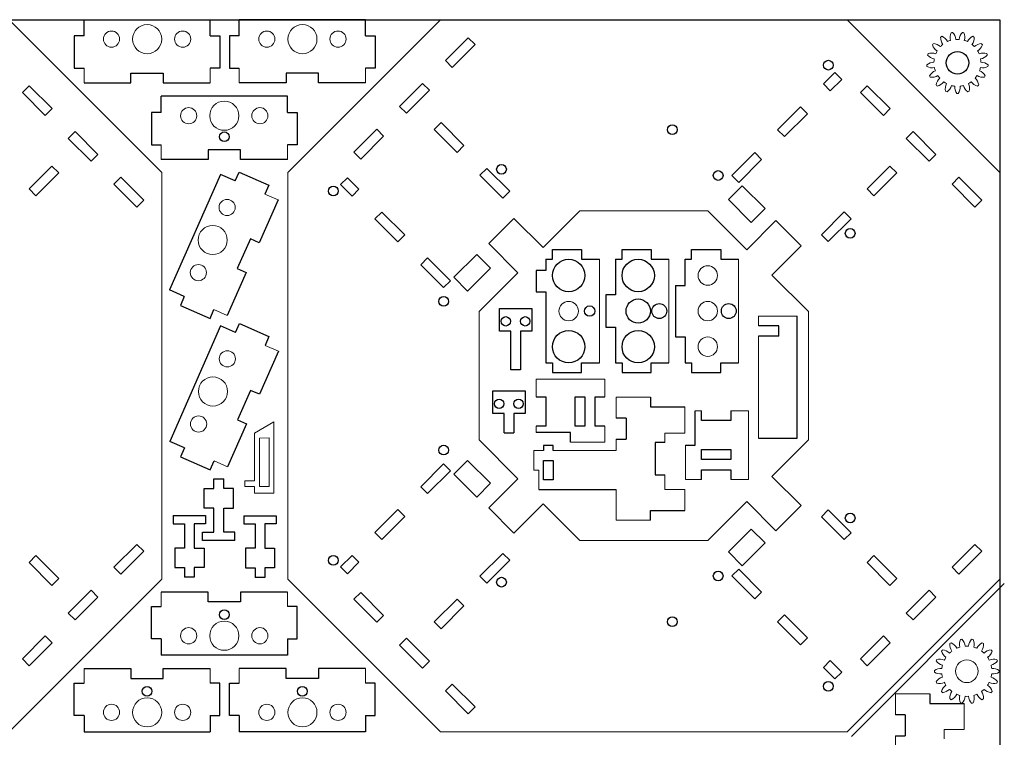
# Model space of a CAD drawing. Header units: millimetres. Extents: x 0 to 1180, y 0 to 381.
# Tile 3 of 6: x 176 to 480, y 157 to 379. Entities that reach past the tile are written whole.
import ezdxf

# ---------------------------------------------------------------- set-up
doc = ezdxf.new("R2010")
doc.units = ezdxf.units.MM

msp = doc.modelspace()

# ---------------------------------------------------------------- linework, layer by layer
for p, q in [((0, 379), (479, 379)), ((196, 379), (235, 379)), ((196, 374), (196, 379)), ((235, 374), (235, 379)), ((283, 379), (244, 379)), ((244, 374), (244, 379)), ((283, 374), (283, 379)), ((479, 379), (479, 0)), ((193, 374), (193, 364)), ((196, 374), (193, 374)), ((235, 374), (238, 374)), ((238, 374), (238, 364)), ((241, 374), (241, 364)), ((244, 374), (241, 374)), ((283, 374), (286, 374)), ((286, 374), (286, 364)), ((307.69, 366.37), (314.76, 373.44)), ((309.82, 364.25), (316.89, 371.32)), ((314.76, 373.44), (316.89, 371.32)), ((309.82, 364.25), (307.69, 366.37)), ((193, 364), (196, 364)), ((210.5, 359.5), (210.5, 362.5)), ((210.5, 362.5), (220.5, 362.5)), ((220.5, 362.5), (220.5, 359.5)), ((238, 364), (235, 364)), ((241, 364), (244, 364)), ((268.5, 362.5), (258.5, 362.5)), ((258.5, 362.5), (258.5, 359.5)), ((268.5, 359.5), (268.5, 362.5)), ((286, 364), (283, 364)), ((428.04, 362.69), (424.51, 359.16)), ((430.16, 360.57), (428.04, 362.69)), ((196, 359.5), (210.5, 359.5)), ((220.5, 359.5), (235, 359.5)), ((258.5, 359.5), (244, 359.5)), ((283, 359.5), (268.5, 359.5)), ((293.55, 352.23), (300.62, 359.3)), ((300.62, 359.3), (302.74, 357.18)), ((424.51, 359.16), (426.63, 357.03)), ((426.63, 357.03), (430.16, 360.57)), ((176.96, 356.47), (179.08, 358.59)), ((176.96, 356.47), (184.03, 349.4)), ((179.08, 358.59), (186.16, 351.52)), ((295.67, 350.11), (302.74, 357.18)), ((435.96, 356.47), (438.08, 358.59)), ((435.96, 356.47), (443.03, 349.4)), ((438.08, 358.59), (445.16, 351.52)), ((258.85, 355.33), (219.85, 355.33)), ((219.85, 350.33), (219.85, 355.33)), ((258.85, 350.33), (258.85, 355.33)), ((186.16, 351.52), (184.03, 349.4)), ((216.85, 350.33), (216.85, 340.33)), ((219.85, 350.33), (216.85, 350.33)), ((258.85, 350.33), (261.85, 350.33)), ((261.85, 350.33), (261.85, 340.33)), ((295.67, 350.11), (293.55, 352.23)), ((417.44, 352.09), (410.37, 345.01)), ((412.49, 342.89), (419.56, 349.96)), ((419.56, 349.96), (417.44, 352.09)), ((445.16, 351.52), (443.03, 349.4)), ((304.23, 345.08), (306.35, 347.21)), ((306.35, 347.21), (313.42, 340.13)), ((191.11, 342.33), (193.23, 344.45)), ((193.23, 344.45), (200.3, 337.38)), ((279.41, 338.08), (286.48, 345.16)), ((286.48, 345.16), (288.6, 343.03)), ((311.3, 338.01), (304.23, 345.08)), ((410.37, 345.01), (412.49, 342.89)), ((450.11, 342.33), (452.23, 344.45)), ((452.23, 344.45), (459.3, 337.38)), ((191.11, 342.33), (198.18, 335.26)), ((281.53, 335.96), (288.6, 343.03)), ((450.11, 342.33), (457.18, 335.26)), ((216.85, 340.33), (219.85, 340.33)), ((244.35, 338.83), (234.35, 338.83)), ((234.35, 338.83), (234.35, 335.83)), ((244.35, 335.83), (244.35, 338.83)), ((261.85, 340.33), (258.85, 340.33)), ((281.53, 335.96), (279.41, 338.08)), ((313.42, 340.13), (311.3, 338.01)), ((403.29, 337.94), (396.22, 330.87)), ((405.42, 335.82), (403.29, 337.94)), ((200.3, 337.38), (198.18, 335.26)), ((234.35, 335.83), (219.85, 335.83)), ((258.85, 335.83), (244.35, 335.83)), ((398.34, 328.75), (405.42, 335.82)), ((459.3, 337.38), (457.18, 335.26)), ((179.01, 326.7), (186.08, 333.77)), ((186.08, 333.77), (188.21, 331.65)), ((242.74, 329.17), (243.95, 331.92)), ((243.95, 331.92), (253.1, 327.88)), ((318.37, 330.94), (320.49, 333.06)), ((320.49, 333.06), (327.56, 325.99)), ((438.01, 326.7), (445.08, 333.77)), ((445.08, 333.77), (447.21, 331.65)), ((188.21, 331.65), (181.13, 324.58)), ((205.25, 328.18), (207.37, 330.31)), ((207.37, 330.31), (214.44, 323.24)), ((238.16, 331.19), (222.43, 295.51)), ((242.74, 329.17), (238.16, 331.19)), ((277.43, 330.16), (275.31, 328.04)), ((280.97, 326.63), (277.43, 330.16)), ((325.44, 323.87), (318.37, 330.94)), ((396.22, 330.87), (398.34, 328.75)), ((447.21, 331.65), (440.13, 324.58)), ((464.25, 328.18), (466.37, 330.31)), ((466.37, 330.31), (473.44, 323.24)), ((181.13, 324.58), (179.01, 326.7)), ((205.25, 328.18), (212.32, 321.11)), ((253.1, 327.88), (251.89, 325.14)), ((275.31, 328.04), (278.84, 324.51)), ((278.84, 324.51), (280.97, 326.63)), ((327.56, 325.99), (325.44, 323.87)), ((395.16, 323.45), (399.41, 327.69)), ((399.41, 327.69), (406.48, 320.62)), ((440.13, 324.58), (438.01, 326.7)), ((464.25, 328.18), (471.32, 321.11)), ((214.44, 323.24), (212.32, 321.11)), ((256, 323.32), (250.15, 310.06)), ((402.23, 316.38), (395.16, 323.45)), ((473.44, 323.24), (471.32, 321.11)), ((288.04, 319.56), (285.91, 317.44)), ((295.11, 312.49), (288.04, 319.56)), ((406.48, 320.62), (402.23, 316.38)), ((423.87, 312.56), (430.94, 319.63)), ((430.94, 319.63), (433.06, 317.51)), ((285.91, 317.44), (292.99, 310.37)), ((321.09, 309.84), (328.87, 317.61)), ((337.89, 308.6), (328.87, 317.61)), ((400.82, 307.89), (409.84, 316.91)), ((409.84, 316.91), (417.61, 309.13)), ((433.06, 317.51), (425.99, 310.44)), ((247.41, 311.27), (243.37, 302.12)), ((250.15, 310.06), (247.41, 311.27)), ((292.99, 310.37), (295.11, 312.49)), ((425.99, 310.44), (423.87, 312.56)), ((330.11, 300.82), (321.09, 309.84)), ((340.77, 304.97), (340.77, 307.97)), ((340.77, 307.97), (349.77, 307.97)), ((349.77, 307.97), (349.77, 304.97)), ((362.27, 304.97), (362.27, 307.97)), ((362.27, 307.97), (371.27, 307.97)), ((371.27, 307.97), (371.27, 304.97)), ((383.77, 304.97), (383.77, 307.97)), ((383.77, 307.97), (392.77, 307.97)), ((392.77, 307.97), (392.77, 304.97)), ((408.6, 300.11), (417.61, 309.13)), ((302.18, 305.42), (300.06, 303.29)), ((309.25, 298.34), (302.18, 305.42)), ((310.31, 299.41), (317.38, 306.48)), ((317.38, 306.48), (321.62, 302.23)), ((338.77, 304.97), (340.77, 304.97)), ((338.77, 304.97), (338.77, 301.47)), ((349.77, 304.97), (355.27, 304.97)), ((360.27, 304.97), (362.27, 304.97)), ((360.27, 304.97), (360.27, 293.97)), ((371.27, 304.97), (376.77, 304.97)), ((381.77, 304.97), (383.77, 304.97)), ((381.77, 296.9), (381.77, 304.97)), ((392.77, 304.97), (398.27, 304.97)), ((243.37, 302.12), (246.12, 300.91)), ((300.06, 303.29), (307.13, 296.22)), ((321.62, 302.23), (314.55, 295.16)), ((338.77, 301.47), (335.77, 301.47)), ((335.77, 301.47), (335.77, 294.97)), ((246.12, 300.91), (240.27, 287.64)), ((307.13, 296.22), (309.25, 298.34)), ((314.55, 295.16), (310.31, 299.41)), ((227, 293.49), (222.43, 295.51)), ((378.77, 296.9), (378.77, 281.05)), ((378.77, 296.9), (381.77, 296.9)), ((227, 293.49), (225.79, 290.74)), ((335.77, 294.97), (338.77, 294.97)), ((338.77, 294.97), (338.77, 272.97)), ((360.27, 293.97), (357.27, 293.97)), ((357.27, 293.97), (357.27, 283.97)), ((225.79, 290.74), (234.94, 286.71)), ((234.94, 286.71), (236.15, 289.45)), ((324.36, 282.81), (324.36, 289.81)), ((324.36, 289.81), (334.36, 289.81)), ((334.36, 289.81), (334.36, 282.81)), ((416.42, 249.73), (416.42, 287.43)), ((238.23, 284.42), (222.49, 248.73)), ((242.8, 282.4), (238.23, 284.42)), ((242.8, 282.4), (244.01, 285.15)), ((244.01, 285.15), (253.16, 281.11)), ((357.27, 283.97), (360.27, 283.97)), ((360.27, 283.97), (360.27, 272.97)), ((410.77, 284.43), (404.42, 284.43)), ((410.77, 281.23), (410.77, 284.43)), ((253.16, 281.11), (251.95, 278.37)), ((327.86, 282.81), (324.36, 282.81)), ((327.86, 270.81), (327.86, 282.81)), ((334.36, 282.81), (330.86, 282.81)), ((330.86, 282.81), (330.86, 270.81)), ((378.77, 281.05), (381.77, 281.05)), ((381.77, 281.05), (381.77, 272.97)), ((410.77, 281.23), (404.42, 281.23)), ((256.07, 276.55), (250.22, 263.28)), ((338.77, 272.97), (340.77, 272.97)), ((340.77, 272.97), (340.77, 269.97)), ((349.77, 269.97), (349.77, 272.97)), ((349.77, 272.97), (355.27, 272.97)), ((360.27, 272.97), (362.27, 272.97)), ((362.27, 272.97), (362.27, 269.97)), ((371.27, 269.97), (371.27, 272.97)), ((371.27, 272.97), (376.77, 272.97)), ((381.77, 272.97), (383.77, 272.97)), ((383.77, 272.97), (383.77, 269.97)), ((392.77, 269.97), (392.77, 272.97)), ((392.77, 272.97), (398.27, 272.97)), ((330.86, 270.81), (327.86, 270.81)), ((340.77, 269.97), (349.77, 269.97)), ((362.27, 269.97), (371.27, 269.97)), ((383.77, 269.97), (392.77, 269.97)), ((247.47, 264.49), (243.44, 255.34)), ((250.22, 263.28), (247.47, 264.49)), ((322.3, 257.35), (322.3, 264.35)), ((322.3, 264.35), (332.3, 264.35)), ((332.3, 264.35), (332.3, 257.35)), ((335.77, 262.47), (338.77, 262.47)), ((338.77, 262.47), (338.77, 253.47)), ((347.77, 253.47), (347.77, 262.47)), ((347.77, 262.47), (350.77, 262.47)), ((350.77, 262.47), (350.77, 253.47)), ((353.97, 253.47), (353.97, 262.47)), ((353.97, 262.47), (356.97, 262.47)), ((371.11, 262.36), (371.11, 259.36)), ((371.11, 259.36), (381.71, 259.36)), ((325.8, 257.35), (322.3, 257.35)), ((325.8, 251.35), (325.8, 257.35)), ((332.3, 257.35), (328.8, 257.35)), ((328.8, 257.35), (328.8, 251.35)), ((363.51, 255.86), (360.51, 255.86)), ((363.51, 255.86), (363.51, 249.36)), ((384.86, 247.57), (384.86, 258.17)), ((386.86, 255.17), (386.86, 258.17)), ((395.86, 258.17), (395.86, 255.17)), ((246.19, 254.13), (240.34, 240.87)), ((243.44, 255.34), (246.19, 254.13)), ((338.77, 253.47), (335.77, 253.47)), ((350.77, 253.47), (347.77, 253.47)), ((356.97, 253.47), (353.97, 253.47)), ((395.86, 255.17), (386.86, 255.17)), ((325.8, 251.35), (328.8, 251.35)), ((346.37, 251.47), (335.77, 251.47)), ((346.37, 248.47), (346.37, 251.47)), ((404.42, 249.73), (416.42, 249.73)), ((227.07, 246.72), (222.49, 248.73)), ((227.07, 246.72), (225.86, 243.97)), ((341.01, 247.41), (338.01, 247.41)), ((338.01, 247.41), (338.01, 245.86)), ((341.01, 245.86), (341.01, 247.41)), ((360.51, 249.36), (363.51, 249.36)), ((375.51, 248.36), (372.51, 248.36)), ((372.51, 248.36), (372.51, 238.36)), ((381.86, 247.57), (384.86, 247.57)), ((225.86, 243.97), (235.01, 239.94)), ((386.86, 243.17), (386.86, 246.17)), ((386.86, 246.17), (395.86, 246.17)), ((395.86, 246.17), (395.86, 243.17)), ((235.01, 239.94), (236.22, 242.68)), ((300.06, 234.71), (307.13, 241.78)), ((307.13, 241.78), (309.25, 239.66)), ((314.55, 242.84), (310.31, 238.59)), ((321.62, 235.77), (314.55, 242.84)), ((338.01, 236.86), (338.01, 242.86)), ((338.01, 242.86), (341.01, 242.86)), ((341.01, 242.86), (341.01, 236.86)), ((395.86, 243.17), (386.86, 243.17)), ((309.25, 239.66), (302.18, 232.58)), ((310.31, 238.59), (317.38, 231.52)), ((372.51, 238.36), (375.51, 238.36)), ((386.86, 236.97), (386.86, 239.97)), ((386.86, 239.97), (395.86, 239.97)), ((395.86, 239.97), (395.86, 236.97)), ((408.6, 237.89), (417.61, 228.87)), ((236.16, 237.12), (239.16, 237.12)), ((236.16, 234.12), (236.16, 237.12)), ((239.16, 234.12), (239.16, 237.12)), ((302.18, 232.58), (300.06, 234.71)), ((317.38, 231.52), (321.62, 235.77)), ((330.11, 237.18), (321.09, 228.16)), ((341.01, 236.86), (338.01, 236.86)), ((233.16, 228.12), (233.16, 234.12)), ((233.16, 234.12), (236.16, 234.12)), ((242.16, 234.12), (239.16, 234.12)), ((242.16, 228.12), (242.16, 234.12)), ((336.51, 233.86), (360.51, 233.86)), ((337.89, 229.4), (328.87, 220.39)), ((400.82, 230.11), (409.84, 221.09)), ((409.84, 221.09), (417.61, 228.87)), ((223.59, 225.77), (233.59, 225.77)), ((223.59, 225.77), (223.59, 223.27)), ((236.16, 228.12), (233.16, 228.12)), ((233.59, 225.77), (233.59, 223.27)), ((236.16, 220.63), (236.16, 228.12)), ((239.16, 220.63), (239.16, 228.12)), ((239.16, 228.12), (242.16, 228.12)), ((245.4, 225.7), (255.4, 225.7)), ((245.4, 225.7), (245.4, 223.2)), ((255.4, 225.7), (255.4, 223.2)), ((285.91, 220.56), (292.99, 227.63)), ((295.11, 225.51), (288.04, 218.44)), ((292.99, 227.63), (295.11, 225.51)), ((321.09, 228.16), (328.87, 220.39)), ((371.11, 224.36), (371.11, 227.36)), ((371.11, 227.36), (381.71, 227.36)), ((425.99, 227.56), (423.87, 225.44)), ((423.87, 225.44), (430.94, 218.37)), ((433.06, 220.49), (425.99, 227.56)), ((223.59, 223.27), (227.09, 223.27)), ((227.09, 223.26), (227.09, 215.77)), ((233.59, 223.27), (230.09, 223.27)), ((230.09, 223.26), (230.09, 215.77)), ((245.4, 223.2), (248.9, 223.2)), ((248.9, 223.2), (248.9, 215.7)), ((251.9, 223.2), (251.9, 215.7)), ((255.4, 223.2), (251.9, 223.2)), ((232.66, 218.12), (232.66, 220.62)), ((232.66, 220.62), (236.16, 220.62)), ((242.66, 220.62), (239.16, 220.62)), ((242.66, 218.12), (242.66, 220.62)), ((288.04, 218.44), (285.91, 220.56)), ((402.23, 221.62), (395.16, 214.55)), ((406.48, 217.38), (402.23, 221.62)), ((430.94, 218.37), (433.06, 220.49)), ((205.25, 209.82), (212.32, 216.89)), ((214.44, 214.76), (212.32, 216.89)), ((242.66, 218.12), (232.66, 218.12)), ((399.41, 210.31), (406.48, 217.38)), ((464.25, 209.82), (471.32, 216.89)), ((473.44, 214.76), (471.32, 216.89)), ((181.13, 213.42), (179.01, 211.3)), ((188.21, 206.35), (181.13, 213.42)), ((207.37, 207.69), (214.44, 214.76)), ((227.09, 215.77), (224.09, 215.77)), ((224.09, 215.77), (224.09, 209.77)), ((230.09, 215.77), (233.09, 215.77)), ((233.09, 215.77), (233.09, 209.77)), ((248.9, 215.7), (245.9, 215.7)), ((245.9, 215.7), (245.9, 209.7)), ((251.9, 215.7), (254.9, 215.7)), ((254.9, 215.7), (254.9, 209.7)), ((275.31, 209.96), (278.84, 213.49)), ((278.84, 213.49), (280.97, 211.37)), ((325.44, 214.13), (318.37, 207.06)), ((327.56, 212.01), (325.44, 214.13)), ((395.16, 214.55), (399.41, 210.31)), ((440.13, 213.42), (438.01, 211.3)), ((447.21, 206.35), (440.13, 213.42)), ((466.37, 207.69), (473.44, 214.76)), ((179.01, 211.3), (186.08, 204.23)), ((280.97, 211.37), (277.43, 207.84)), ((320.49, 204.94), (327.56, 212.01)), ((438.01, 211.3), (445.08, 204.23)), ((205.25, 209.82), (207.37, 207.69)), ((224.09, 209.77), (227.09, 209.77)), ((227.09, 209.77), (227.09, 206.77)), ((233.09, 209.77), (230.09, 209.77)), ((230.09, 209.77), (230.09, 206.77)), ((245.9, 209.7), (248.9, 209.7)), ((248.9, 209.7), (248.9, 206.7)), ((254.9, 209.7), (251.9, 209.7)), ((251.9, 209.7), (251.9, 206.7)), ((277.43, 207.84), (275.31, 209.96)), ((318.37, 207.06), (320.49, 204.94)), ((396.22, 207.13), (398.34, 209.25)), ((403.29, 200.06), (396.22, 207.13)), ((398.34, 209.25), (405.42, 202.18)), ((464.25, 209.82), (466.37, 207.69)), ((186.08, 204.23), (188.21, 206.35)), ((230.09, 206.77), (227.09, 206.77)), ((251.9, 206.7), (248.9, 206.7)), ((445.08, 204.23), (447.21, 206.35)), ((191.11, 195.67), (198.18, 202.74)), ((200.3, 200.62), (198.18, 202.74)), ((234.35, 202.17), (219.85, 202.17)), ((234.35, 199.17), (234.35, 202.17)), ((258.85, 202.17), (244.35, 202.17)), ((244.35, 202.17), (244.35, 199.17)), ((281.53, 202.04), (279.41, 199.92)), ((281.53, 202.04), (288.6, 194.97)), ((405.42, 202.18), (403.29, 200.06)), ((450.11, 195.67), (457.18, 202.74)), ((459.3, 200.62), (457.18, 202.74)), ((193.23, 193.55), (200.3, 200.62)), ((244.35, 199.17), (234.35, 199.17)), ((279.41, 199.92), (286.48, 192.84)), ((311.3, 199.99), (304.23, 192.92)), ((306.35, 190.79), (313.42, 197.87)), ((313.42, 197.87), (311.3, 199.99)), ((452.23, 193.55), (459.3, 200.62)), ((191.11, 195.67), (193.23, 193.55)), ((216.85, 187.67), (216.85, 197.67)), ((216.85, 197.67), (219.85, 197.67)), ((261.85, 197.67), (258.85, 197.67)), ((261.85, 187.67), (261.85, 197.67)), ((286.48, 192.84), (288.6, 194.97)), ((410.37, 192.99), (412.49, 195.11)), ((412.49, 195.11), (419.56, 188.04)), ((450.11, 195.67), (452.23, 193.55)), ((304.23, 192.92), (306.35, 190.79)), ((417.44, 185.91), (410.37, 192.99)), ((176.96, 181.53), (184.03, 188.6)), ((179.08, 179.41), (186.16, 186.48)), ((186.16, 186.48), (184.03, 188.6)), ((219.85, 187.67), (216.85, 187.67)), ((219.85, 187.67), (219.85, 182.67)), ((258.85, 187.67), (261.85, 187.67)), ((258.85, 187.67), (258.85, 182.67)), ((295.67, 187.89), (293.55, 185.77)), ((293.55, 185.77), (300.62, 178.7)), ((295.67, 187.89), (302.74, 180.82)), ((419.56, 188.04), (417.44, 185.91)), ((435.96, 181.53), (443.03, 188.6)), ((438.08, 179.41), (445.16, 186.48)), ((445.16, 186.48), (443.03, 188.6)), ((258.85, 182.67), (219.85, 182.67)), ((176.96, 181.53), (179.08, 179.41)), ((300.62, 178.7), (302.74, 180.82)), ((424.51, 178.84), (426.63, 180.97)), ((426.63, 180.97), (430.16, 177.43)), ((435.96, 181.53), (438.08, 179.41)), ((196, 178.5), (210.5, 178.5)), ((210.5, 178.5), (210.5, 175.5)), ((220.5, 175.5), (220.5, 178.5)), ((220.5, 178.5), (235, 178.5)), ((258.5, 178.5), (244, 178.5)), ((258.5, 175.5), (258.5, 178.5)), ((283, 178.5), (268.5, 178.5)), ((268.5, 178.5), (268.5, 175.5)), ((428.04, 175.31), (424.51, 178.84)), ((430.16, 177.43), (428.04, 175.31)), ((193, 164), (193, 174)), ((193, 174), (196, 174)), ((210.5, 175.5), (220.5, 175.5)), ((238, 174), (235, 174)), ((238, 164), (238, 174)), ((241, 164), (241, 174)), ((241, 174), (244, 174)), ((268.5, 175.5), (258.5, 175.5)), ((286, 174), (283, 174)), ((286, 164), (286, 174)), ((309.82, 173.75), (307.69, 171.63)), ((309.82, 173.75), (316.89, 166.68)), ((307.69, 171.63), (314.76, 164.56)), ((457.39, 170.77), (457.39, 167.77)), ((457.39, 167.77), (467.99, 167.77)), ((314.76, 164.56), (316.89, 166.68)), ((196, 164), (193, 164)), ((196, 164), (196, 159)), ((235, 164), (238, 164)), ((235, 164), (235, 159)), ((244, 164), (241, 164)), ((244, 164), (244, 159)), ((283, 164), (286, 164)), ((283, 164), (283, 159)), ((449.79, 164.27), (446.79, 164.27)), ((449.79, 164.27), (449.79, 157.77)), ((196, 159), (235, 159)), ((283, 159), (244, 159)), ((446.79, 157.77), (449.79, 157.77))]:
    msp.add_line(p, q)
at = {"color": 7, "linetype": 'Continuous', "lineweight": 15}
for p, q in [((172.82, 379), (220, 331.82)), ((259, 331.82), (306.18, 379)), ((431.82, 379), (306.18, 379)), ((431.82, 379), (479, 331.82)), ((196, 359.5), (196, 364)), ((235, 359.5), (235, 364)), ((244, 359.5), (244, 364)), ((283, 359.5), (283, 364)), ((219.85, 335.83), (219.85, 340.33)), ((258.85, 335.83), (258.85, 340.33)), ((220, 206.18), (220, 331.82)), ((259, 331.82), (259, 206.18)), ((479, 206.18), (479, 331.82)), ((256, 323.32), (251.89, 325.14)), ((349.2, 319.91), (337.89, 308.6)), ((388.8, 319.91), (349.2, 319.91)), ((400.82, 307.89), (388.8, 319.91)), ((355.27, 272.97), (355.27, 304.97)), ((376.77, 272.97), (376.77, 304.97)), ((398.27, 272.97), (398.27, 304.97)), ((330.11, 300.82), (318.09, 288.8)), ((419.91, 288.8), (408.6, 300.11)), ((240.27, 287.64), (236.15, 289.45)), ((318.09, 288.8), (318.09, 249.2)), ((416.42, 287.43), (404.42, 287.43)), ((404.42, 287.43), (404.42, 284.43)), ((419.91, 249.2), (419.91, 288.8)), ((404.42, 281.23), (404.42, 249.73)), ((256.07, 276.55), (251.95, 278.37)), ((356.97, 267.97), (335.77, 267.97)), ((335.77, 267.97), (335.77, 262.47)), ((356.97, 267.97), (356.97, 262.47)), ((371.11, 262.36), (360.51, 262.36)), ((360.51, 262.36), (360.51, 255.86)), ((381.71, 251.29), (381.71, 259.36)), ((386.86, 258.17), (384.86, 258.17)), ((401.36, 258.17), (395.86, 258.17)), ((401.36, 236.97), (401.36, 258.17)), ((254.69, 254.73), (248.69, 251.26)), ((254.7, 232.77), (254.69, 254.73)), ((335.77, 253.47), (335.77, 251.47)), ((356.97, 253.47), (356.97, 248.47)), ((248.69, 251.26), (248.7, 236.51)), ((253.19, 249.77), (250.19, 249.76)), ((250.19, 249.76), (250.2, 234.76)), ((253.2, 234.77), (253.19, 249.77)), ((375.51, 251.29), (381.71, 251.29)), ((375.51, 251.29), (375.51, 248.36)), ((330.11, 237.18), (318.09, 249.2)), ((356.97, 248.47), (346.37, 248.47)), ((360.51, 249.36), (360.51, 245.86)), ((381.86, 236.97), (381.86, 247.57)), ((419.91, 249.2), (408.6, 237.89)), ((335.01, 245.86), (335.01, 239.86)), ((338.01, 245.86), (335.01, 245.86)), ((360.51, 245.86), (341.01, 245.86)), ((240.34, 240.87), (236.22, 242.68)), ((335.01, 239.86), (336.51, 239.86)), ((336.51, 239.86), (336.51, 233.86)), ((375.51, 238.36), (375.51, 233.86)), ((245.7, 236.51), (245.7, 234.76)), ((248.7, 236.51), (245.7, 236.51)), ((245.7, 234.76), (248.7, 234.76)), ((248.7, 234.76), (248.7, 232.76)), ((250.2, 234.76), (253.2, 234.77)), ((386.86, 236.97), (381.86, 236.97)), ((401.36, 236.97), (395.86, 236.97)), ((248.7, 232.76), (254.7, 232.77)), ((360.51, 233.86), (360.51, 224.36)), ((375.51, 233.86), (381.71, 233.86)), ((381.71, 227.36), (381.71, 233.86)), ((349.2, 218.09), (337.89, 229.4)), ((400.82, 230.11), (388.8, 218.09)), ((360.51, 224.36), (371.11, 224.36)), ((349.2, 218.09), (388.8, 218.09)), ((172.82, 159), (220, 206.18)), ((259, 206.18), (306.18, 159)), ((431.82, 159), (479, 206.18)), ((433.23, 157.59), (480.41, 204.77)), ((219.85, 202.17), (219.85, 197.67)), ((258.85, 202.17), (258.85, 197.67)), ((196, 178.5), (196, 174)), ((235, 178.5), (235, 174)), ((244, 178.5), (244, 174)), ((283, 178.5), (283, 174)), ((457.39, 170.77), (446.79, 170.77)), ((446.79, 170.77), (446.79, 164.27)), ((467.99, 159.7), (467.99, 167.77)), ((306.18, 159), (431.82, 159)), ((461.79, 159.7), (467.99, 159.7)), ((461.79, 159.7), (461.79, 156.77)), ((446.79, 157.77), (446.79, 154.27))]:
    msp.add_line(p, q, dxfattribs=at)
for centre, radius in [((215.5, 373), 4.5), ((263.5, 373), 4.5), ((204.5, 373), 2.5), ((226.5, 373), 2.5), ((252.5, 373), 2.5), ((274.5, 373), 2.5), ((239.35, 349.33), 4.5), ((228.35, 349.33), 2.5), ((250.35, 349.33), 2.5), ((240.22, 320.99), 2.5), ((235.78, 310.93), 4.5), ((231.35, 300.86), 2.5), ((388.77, 299.97), 3), ((345.77, 288.97), 3), ((388.77, 288.97), 3), ((388.77, 277.97), 3), ((240.29, 274.22), 2.5), ((235.85, 264.15), 4.5), ((231.41, 254.09), 2.5), ((239.35, 188.67), 4.5), ((228.35, 188.67), 2.5), ((250.35, 188.67), 2.5), ((468.82, 177.7), 3.5), ((204.5, 165), 2.5), ((215.5, 165), 4.5), ((226.5, 165), 2.5), ((252.5, 165), 2.5), ((263.5, 165), 4.5), ((274.5, 165), 2.5)]:
    msp.add_circle(centre, radius, dxfattribs=at)
for centre, radius in [((465.93, 365.68), 3.5), ((426.06, 364.95), 1.5), ((239.35, 342.83), 1.5), ((377.84, 345.01), 1.5), ((325.02, 332.78), 1.5), ((391.98, 330.87), 1.5), ((273.05, 326.06), 1.5), ((432.78, 312.98), 1.5), ((345.77, 299.97), 5), ((367.27, 299.97), 5), ((307.13, 291.98), 1.5), ((367.27, 288.97), 3.75), ((352.27, 288.97), 1.6), ((373.77, 288.97), 2.3), ((395.27, 288.97), 2.3), ((326.36, 285.81), 1.45), ((332.36, 285.81), 1.45), ((345.77, 277.97), 5), ((367.27, 277.97), 5), ((324.3, 260.35), 1.45), ((330.3, 260.35), 1.45), ((307.13, 246.02), 1.5), ((432.78, 225.02), 1.5), ((273.05, 211.94), 1.5), ((391.98, 207.13), 1.5), ((325.02, 205.22), 1.5), ((239.35, 195.17), 1.5), ((377.84, 192.99), 1.5), ((426.06, 173.05), 1.5), ((215.5, 171.5), 1.5), ((263.5, 171.5), 1.5)]:
    msp.add_circle(centre, radius)
for centre, radius, start, end in [((467.06, 373.59), 3.4, 155.9822, 196.7278), ((465.93, 365.68), 9.5, 99.1496, 102.0269), ((462.02, 372.65), 3.4, 4.4486, 45.1942), ((469.84, 372.65), 3.4, 134.8058, 175.5514), ((465.93, 365.68), 9.5, 77.9731, 80.8504), ((464.8, 373.59), 3.4, 343.2722, 24.0178), ((465.93, 365.68), 9.5, 141.5025, 144.3798), ((458.35, 368.2), 3.4, 46.8016, 87.5472), ((465.93, 365.68), 7.25, 128.2642, 136.4417), ((464.12, 373.46), 3.4, 177.1587, 217.9043), ((465.93, 365.68), 9.5, 120.3261, 123.2034), ((459.77, 370.77), 3.4, 25.6251, 66.3707), ((465.93, 365.68), 7.25, 107.0878, 115.2652), ((465.93, 365.68), 7.25, 85.9113, 94.0887), ((465.93, 365.68), 7.25, 64.7348, 72.9122), ((472.09, 370.77), 3.4, 113.6293, 154.3749), ((467.74, 373.46), 3.4, 322.0957, 2.8413), ((465.93, 365.68), 7.25, 43.5583, 51.7358), ((465.93, 365.68), 9.5, 56.7966, 59.6739), ((473.51, 368.2), 3.4, 92.4528, 133.1984), ((465.93, 365.68), 9.5, 35.6202, 38.4975), ((465.93, 365.68), 9.5, 162.679, 165.5563), ((457.95, 365.29), 3.4, 67.978, 108.7236), ((461.43, 372.29), 3.4, 198.3352, 239.0808), ((465.93, 365.68), 7.25, 149.4407, 157.6181), ((470.42, 372.29), 3.4, 300.9192, 341.6648), ((465.93, 365.68), 7.25, 22.3819, 30.5593), ((473.91, 365.29), 3.4, 71.2764, 112.022), ((465.93, 365.68), 9.5, 14.4437, 17.321), ((458.63, 362.44), 3.4, 89.1545, 129.9001), ((459.35, 370.22), 3.4, 219.5116, 260.2572), ((465.93, 365.68), 7.25, 170.6172, 178.7946), ((472.51, 370.22), 3.4, 279.7428, 320.4884), ((465.93, 365.68), 7.25, 1.2054, 9.3828), ((473.23, 362.44), 3.4, 50.0999, 90.8455), ((465.93, 365.68), 9.5, 183.8555, 186.7328), ((458.16, 367.53), 3.4, 240.6881, 281.4337), ((460.3, 360.02), 3.4, 110.331, 151.0766), ((465.93, 365.68), 7.25, 191.7936, 199.9711), ((465.93, 365.68), 7.25, 340.0289, 348.2064), ((471.56, 360.02), 3.4, 28.9234, 69.669), ((473.7, 367.53), 3.4, 258.5663, 299.3119), ((465.93, 365.68), 9.5, 353.2672, 356.1445), ((465.93, 365.68), 9.5, 205.0319, 207.9092), ((458.02, 364.6), 3.4, 261.8646, 302.6102), ((462.72, 358.37), 3.4, 131.5075, 172.2531), ((458.94, 361.82), 3.4, 283.0411, 323.7867), ((465.93, 365.68), 7.25, 212.9701, 221.1475), ((465.93, 365.68), 7.25, 234.1466, 242.324), ((465.58, 357.7), 3.4, 152.6839, 193.4295), ((465.93, 365.68), 7.25, 297.676, 305.8534), ((466.28, 357.7), 3.4, 346.5705, 27.3161), ((472.92, 361.82), 3.4, 216.2133, 256.9589), ((465.93, 365.68), 7.25, 318.8525, 327.0299), ((469.14, 358.37), 3.4, 7.7469, 48.4925), ((473.84, 364.6), 3.4, 237.3898, 278.1354), ((465.93, 365.68), 9.5, 332.0908, 334.9681), ((465.93, 365.68), 9.5, 226.2084, 229.0857), ((465.93, 365.68), 9.5, 247.3849, 250.2622), ((460.81, 359.55), 3.4, 304.2175, 344.9631), ((465.93, 365.68), 7.25, 255.323, 263.5005), ((468.49, 358.12), 3.4, 173.8604, 214.606), ((465.93, 365.68), 9.5, 268.5613, 271.4387), ((463.37, 358.12), 3.4, 325.394, 6.1396), ((465.93, 365.68), 7.25, 276.4995, 284.677), ((471.05, 359.55), 3.4, 195.0369, 235.7825), ((465.93, 365.68), 9.5, 289.7378, 292.6151), ((465.93, 365.68), 9.5, 310.9143, 313.7916), ((467.2, 186), 3.6, 176.2763, 214.6993), ((468.82, 177.7), 10, 118.5898, 121.4102), ((462.44, 183.25), 3.6, 25.3007, 63.7237), ((470.14, 186.05), 3.6, 156.2763, 194.6993), ((468.82, 177.7), 10, 98.5898, 101.4102), ((464.72, 185.09), 3.6, 5.3007, 43.7237), ((472.91, 185.09), 3.6, 136.2763, 174.6993), ((468.82, 177.7), 10, 78.5898, 81.4102), ((467.5, 186.05), 3.6, 345.3007, 23.7237), ((475.2, 183.25), 3.6, 116.2763, 154.6993), ((470.44, 186), 3.6, 325.3007, 3.7237), ((468.82, 177.7), 10, 58.5898, 61.4102), ((468.82, 177.7), 10, 138.5898, 141.4102), ((464.46, 184.94), 3.6, 196.2763, 234.6993), ((460.92, 180.73), 3.6, 45.3007, 83.7237), ((468.82, 177.7), 7.75, 126.2216, 133.7784), ((468.82, 177.7), 7.75, 106.2216, 113.7784), ((468.82, 177.7), 7.75, 86.2216, 93.7784), ((468.82, 177.7), 7.75, 66.2216, 73.7784), ((468.82, 177.7), 7.75, 46.2216, 53.7784), ((476.71, 180.73), 3.6, 96.2763, 134.6993), ((473.18, 184.94), 3.6, 305.3007, 343.7237), ((468.82, 177.7), 10, 38.5898, 41.4102), ((468.82, 177.7), 10, 158.5898, 161.4102), ((462.24, 183.01), 3.6, 216.2763, 254.6993), ((460.36, 177.85), 3.6, 65.3007, 103.7237), ((468.82, 177.7), 7.75, 166.2216, 173.7784), ((468.82, 177.7), 7.75, 146.2216, 153.7784), ((468.82, 177.7), 7.75, 26.2216, 33.7784), ((477.27, 177.85), 3.6, 76.2763, 114.6993), ((475.39, 183.01), 3.6, 285.3007, 323.7237), ((468.82, 177.7), 7.75, 6.2216, 13.7784), ((468.82, 177.7), 10, 18.5898, 21.4102), ((460.82, 174.95), 3.6, 85.3007, 123.7237), ((468.82, 177.7), 10, 178.5898, 181.4102), ((460.82, 180.44), 3.6, 236.2763, 274.6993), ((468.82, 177.7), 7.75, 186.2216, 193.7784), ((468.82, 177.7), 7.75, 346.2216, 353.7784), ((476.82, 174.95), 3.6, 56.2763, 94.6993), ((476.82, 180.44), 3.6, 265.3007, 303.7237), ((468.82, 177.7), 10, 358.5898, 1.4102), ((462.24, 172.38), 3.6, 105.3007, 143.7237), ((468.82, 177.7), 10, 198.5898, 201.4102), ((460.36, 177.54), 3.6, 256.2763, 294.6993), ((468.82, 177.7), 7.75, 206.2216, 213.7784), ((468.82, 177.7), 7.75, 326.2216, 333.7784), ((477.27, 177.54), 3.6, 245.3007, 283.7237), ((475.39, 172.38), 3.6, 36.2763, 74.6993), ((468.82, 177.7), 10, 338.5898, 341.4102), ((464.46, 170.45), 3.6, 125.3007, 163.7237), ((468.82, 177.7), 10, 218.5898, 221.4102), ((460.92, 174.66), 3.6, 276.2763, 314.6993), ((468.82, 177.7), 7.75, 226.2216, 233.7784), ((467.2, 169.39), 3.6, 145.3007, 183.7237), ((462.44, 172.14), 3.6, 296.2763, 334.6993), ((468.82, 177.7), 7.75, 246.2216, 253.7784), ((468.82, 177.7), 7.75, 286.2216, 293.7784), ((475.2, 172.14), 3.6, 205.3007, 243.7237), ((468.82, 177.7), 7.75, 306.2216, 313.7784), ((470.44, 169.39), 3.6, 356.2763, 34.6993), ((476.71, 174.66), 3.6, 225.3007, 263.7237), ((473.18, 170.45), 3.6, 16.2763, 54.6993), ((468.82, 177.7), 10, 318.5898, 321.4102), ((468.82, 177.7), 10, 238.5898, 241.4102), ((470.14, 169.34), 3.6, 165.3007, 203.7237), ((468.82, 177.7), 10, 258.5898, 261.4102), ((464.72, 170.3), 3.6, 316.2763, 354.6993), ((468.82, 177.7), 7.75, 266.2216, 273.7784), ((472.91, 170.3), 3.6, 185.3007, 223.7237), ((468.82, 177.7), 10, 278.5898, 281.4102), ((467.5, 169.34), 3.6, 336.2763, 14.6993), ((468.82, 177.7), 10, 298.5898, 301.4102)]:
    msp.add_arc(centre, radius, start, end, dxfattribs=at)

doc.saveas('drawing.dxf')
